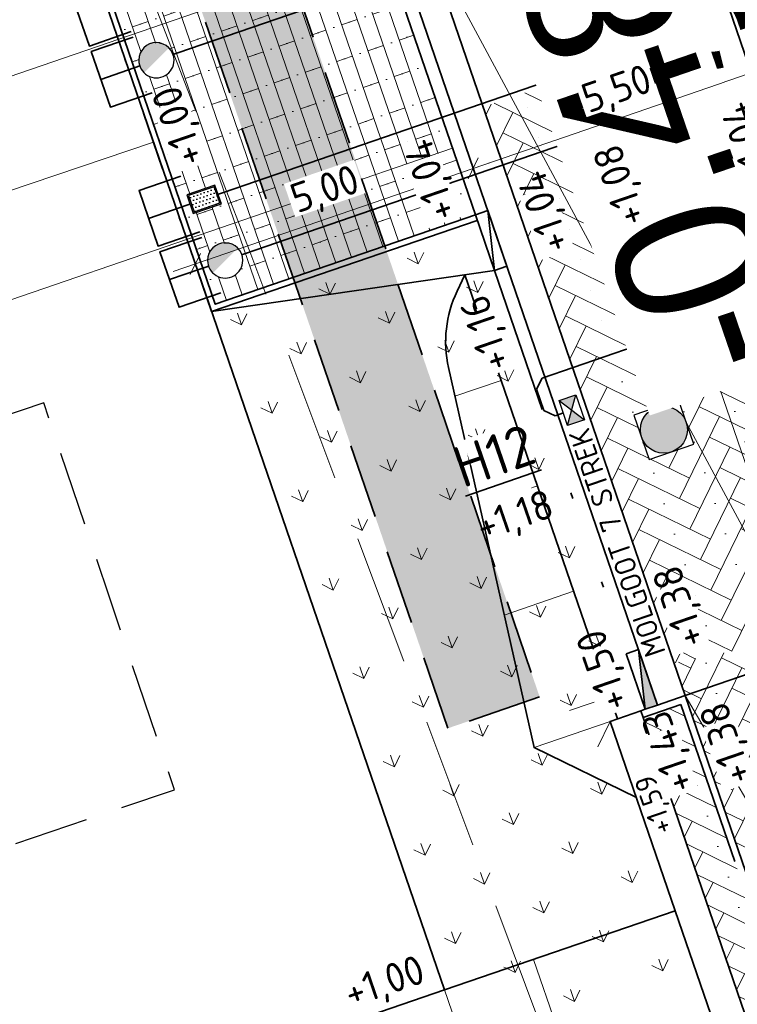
# Model space of a CAD drawing. Header units: metres. Extents: x 264779 to 275389, y 575281 to 580396.
# Tile 95 of 174: x 265392 to 265404, y 576934 to 576951. Entities that reach past the tile are written whole.
import ezdxf
from ezdxf.enums import TextEntityAlignment as Align

# ---------------------------------------------------------------- set-up
doc = ezdxf.new("R2018")
doc.units = ezdxf.units.M
doc.set_wipeout_variables(frame=1)
for name, pattern in [('AM-AS', [16, 10, -2, 2, -2]), ('B-WE-RI-HWA_HUISAANSLUITING_PVC_125-G', [10, 3.25, -0.75, 1.25, -0.75, 1.25, -0.75, 1.25, -0.75]), ('B-WE-RI-HWA_HUISAANSLUITING_PVC_160-G', [20, 6.5, -1.5, 2.5, -1.5, 2.5, -1.5, 2.5, -1.5]), ('B-WE-RI-HWA_PVC_315-G', [10, 2, -1.125, 0.75, -1.125, 2, -1.125, 0.75, -1.125]), ('B-WE-VH-KANTOPSLUITING_OPSLUITBAND_[AFMETINGEN1]-G', [10, 5.5, -0.875, 0, -0.875, 1, -0.875, 0, -0.875]), ('B-WE-VH-KANTOPSLUITING_RIJWIELPADBAND_[AFMETINGEN1]-G', [10, 4.2, -0.6, 0.7, -0.6, 0.7, -0.6, 0.7, -0.6, 0.7, -0.6]), ('B-WE-VH-KANTOPSLUITING_TROTTOIRBAND_RWS_[AFMETINGEN1]-G', [10, 2.5, -1.5, 0, -1.5, 0, -1.5, 0, -1.5, 0, -1.5]), ('DASHED', [19.05, 12.7, -6.35]), ('XX-HIDDEN2', [3.335, 2.225, -1.11])]:
    doc.linetypes.add(name, pattern=pattern)
for name, color, linetype, lineweight in [('B-XX-AL-DETAIL1-G', 252, 'XX-HIDDEN2', 18), ('B-XX-AL-HOOGTELABEL-T25', 252, 'Continuous', 9), ('N-CO-AM-AS-G', 10, 'AM-AS', 9), ('N-OI-RI-ALGEMEEN-B.O.B.-T25', 7, 'Continuous', 25), ('N-OI-RI-ALGEMEEN-INFORMATIE-T25', 7, 'Continuous', 25), ('N-OI-RI-ALGEMEEN-VERHANG-T25', 7, 'Continuous', 25), ('N-WE-GW-BERM-G', 90, 'Continuous', 35), ('N-WE-GW-TALUD_KRUIN-G', 3, 'Continuous', 35), ('N-WE-GW-TALUD_TEEN-G', 94, 'Continuous', 35), ('N-WE-GW-TALUDARCERING_KORT-G', 90, 'Continuous', 18), ('N-WE-GW-TALUDARCERING_LANG-G', 60, 'Continuous', 13), ('N-WE-KL-TRACE-A', 7, 'Continuous', 25), ('N-WE-KL-TRACE-G', 7, 'DASHED', 35), ('N-WE-RI-ALGEMEEN-PUTNUMMER_HWA-T35', 7, 'Continuous', 35), ('N-WE-VH-GOOT_SBS-G', 40, 'Continuous', 35), ('N-WE-VH-HELLING_AANDUIDING-G', 30, 'Continuous', 18), ('N-WE-VH-KANTOPSLUITING_ELEMENT_EINDVERLOOPBAND_110-220x250-G', 40, 'Continuous', 35), ('N-WE-VH-KANTOPSLUITING_ELEMENT_VERLOOPBAND_110-220x250_190-220x160-G', 40, 'Continuous', 35), ('N-WE-VH-KANTOPSLUITING_INRITBAND_190-220x160-G', 60, 'B-WE-VH-KANTOPSLUITING_GAZONBAND_[AFMETINGEN1]-G', 35), ('N-WE-VH-KANTOPSLUITING_OPSLUITBAND_100x200-G', 60, 'B-WE-VH-KANTOPSLUITING_OPSLUITBAND_[AFMETINGEN1]-G', 35), ('N-WE-VH-KANTOPSLUITING_RIJWIELPADBAND_60-120x200-G', 60, 'B-WE-VH-KANTOPSLUITING_RIJWIELPADBAND_[AFMETINGEN1]-G', 35), ('N-WE-VH-KANTOPSLUITING_TROTTOIRBAND_RWS_110-220x250-G', 60, 'B-WE-VH-KANTOPSLUITING_TROTTOIRBAND_RWS_[AFMETINGEN1]-G', 35), ('N-WE-VH-VERHARDING_STRAATBAKSTEEN_DIKFORMAAT_HALF-G', 40, 'Continuous', 35), ('N-WE-VH-VERHARDING_STRAATBAKSTEEN_DIKFORMAAT_KEPER-G', 40, 'Continuous', 35), ('N-XX-AL-HOOGTELABEL-T25-M', 7, 'Continuous', 25), ('T-WE-GR-TOEKOMSTIG-G', 3, 'DASHED', 25), ('X-XX-AL-AANPIJLING-T25', 7, 'Continuous', 25), ('X-XX-AL-T18-1000', 10, 'Continuous', 18)]:
    doc.layers.add(name, color=color, linetype=linetype, lineweight=lineweight)
for name, color, linetype, lineweight, true_color in [('N-BH-KG-GRENS_PERCEEL-G', 160, 'KG-PERCEEL', 18, 0x003fff), ('N-GV-GR-GRAS_BERMKRUIDENMENGSEL-A', 7, 'Continuous', 18, 0x00a500), ('N-OI-RI-DWA_ERFSCHEIDINGSPUT-S', 20, 'Continuous', 25, 0xff3f00), ('N-OI-RI-DWA_HUISAANSLUITING_PVC_160-G', 20, 'B-WE-RI-DWA_HUISAANSLUITING_PVC_160-G', 35, 0xff3f00), ('N-OI-RI-DWA_PVC_250-G', 20, 'B-WE-RI-DWA_PVC_250-G', 35, 0xff3f00), ('N-OI-RI-HWA_HUISAANSLUITING_PVC_160-G', 150, 'B-WE-RI-HWA_HUISAANSLUITING_PVC_160-G', 35, 0x007fff), ('N-OI-RI-HWA_HULPSTUK-S', 150, 'Continuous', 25, 0x007fff), ('N-OI-RI-HWA_KOLKAANSLUITING_PVC_160-G', 150, 'B-WE-RI-HWA_HUISAANSLUITING_PVC_125-G', 35, 0x007fff), ('N-OI-RI-HWA_PVC_315-G', 150, 'B-WE-RI-HWA_PVC_315-G', 35, 0x007fff), ('N-WE-RI-DWA_AFDEKKAP-G', 20, 'Continuous', 35, 0xff3f00), ('N-WE-RI-HWA_AFDEKKAP-G', 150, 'Continuous', 35, 0x007fff), ('N-WE-RI-HWA_KOLK-S', 150, 'Continuous', 25, 0x007fff), ('N-WE-RI-HWA_RIOOLPUT_INSPECTIEPUT-S', 150, 'Continuous', 25, 0x007fff), ('N-WE-VH-VERHARDING_STRAATBAKSTEEN_DIKFORMAAT_HALF_PAARS-BRUIN-A', 7, 'Continuous', 18, 0x66332b), ('N-WE-VH-VERHARDING_STRAATBAKSTEEN_DIKFORMAAT_KEPER-ROOD-PAARS-A', 7, 'Continuous', 18, 0xa45729)]:
    doc.layers.add(name, color=color, linetype=linetype, lineweight=lineweight, true_color=true_color)
doc.layers.add('X-XX-AL-HULPLAAG-G', color=6, linetype='Continuous', lineweight=18, plot=False)
doc.styles.add('NLCS-ISO', font='NLCS-ISO.ttf')
doc.styles.add('NLCS-ISO-ANNOTATIVE-T18', font='NLCS-ISO.ttf', dxfattribs={"height": 1.8})
doc.styles.add('NLCS-ISO-ANNOTATIVE-T25', font='NLCS-ISO.ttf', dxfattribs={"height": 2.5})
doc.styles.add('NLCS-ISO-ANNOTATIVE-T35', font='NLCS-ISO.ttf', dxfattribs={"height": 3.5})
doc.styles.add('NLCS-ISO-M1000-T25', font='NLCS-ISO.ttf', dxfattribs={"height": 2.5})
doc.styles.get("Standard").update_dxf_attribs({"font": 'arial.ttf'})
doc.linetypes.add('B-WE-RI-DWA_HUISAANSLUITING_PVC_160-G', pattern='A,2.5,-1,[160,NLCS.shx,S=0.25,R=0,X=0,Y=0],-1.5,[160,NLCS.shx,S=0.25,R=0,X=0,Y=0],-1.5,[160,NLCS.shx,S=0.25,R=0,X=0,Y=0],-1,2.5', length=10)
doc.linetypes.add('B-WE-RI-DWA_PVC_250-G', pattern='A,6,-5.5,["O   O   O",NLCS-ISO,S=0.5,R=0,X=-2.5,Y=-0.2],-3.5,5', length=20)
doc.linetypes.add('B-WE-VH-KANTOPSLUITING_GAZONBAND_[AFMETINGEN1]-G', pattern='A,4,-3,[160,NLCS.shx,S=0.25,R=0,X=0,Y=0],-3', length=10)
doc.linetypes.add('KG-PERCEEL', pattern='A,2.75,-1,["P",Standard,S=0.9,R=0,X=-0.5,Y=-0.45],-1,2.75,-1,[5,NLCS.shx,S=0.375,R=0,X=0,Y=0],-1', length=9.5)
doc.dimstyles.new('NLCS-ANNOTATIVE-T25-SCHRAP', dxfattribs={"dimtxt": 2.5, "dimasz": 1.4, "dimexe": 2, "dimexo": 2, "dimgap": 0.7, "dimtad": 1, "dimzin": 0, "dimtxsty": 'NLCS-ISO-ANNOTATIVE-T25', "dimblk": 'OBLIQUE', "dimcen": 2.5, "dimdle": 2, "dimclrd": 256, "dimclre": 256, "dimclrt": 256, "dimadec": 1, "dimazin": 0, "dimtfac": 1, "dimtofl": 0, "dimtmove": 1, "dimatfit": 0, "dimldrblk": 'OBLIQUE', "dimfxl": 2, "dimfxlon": 1, "dimtfillclr": 256, "dimtolj": 1, "dimtzin": 0, "dimlwd": 18, "dimlwe": 18, "dimarcsym": 0})
pattern_1 = [(109.0885258, (229946.4539, 679547.0011), (-1.011904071, 0.491604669), [0.2109375, -1.380052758]), (64.0885258, (229946.4539, 679547.0011), (-1.011904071, 0.491604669), [0.2109375, -0.9140625]), (154.0885258, (229946.4539, 679547.0011), (-0.491604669, -1.011904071), [0.2109375, -0.9140625])]

# ---------------------------------------------------------------- blocks, each defined once
blk = doc.blocks.new('_Oblique')
at = {"color": 0, "linetype": 'ByBlock', "lineweight": -2}
blk.add_line((-0.5, -0.5), (0.5, 0.5), dxfattribs=at)
blk = doc.blocks.new('*D113')
at = {"layer": 'Defpoints', "color": 0, "transparency": 16777216}
for p in [(265399.796, 576948.584), (265402.742, 576940.007), (265398.013, 576938.383)]:
    blk.add_point(p, dxfattribs=at)
at = {"layer": 'X-XX-AL-AANPIJLING-T25', "lineweight": 18, "transparency": 16777216}
for p, q in [((265399.926, 576948.206), (265399.667, 576948.962)), ((265394.689, 576946.83), (265400.175, 576948.714)), ((265395.197, 576946.582), (265394.938, 576947.338))]:
    blk.add_line(p, q, dxfattribs=at)
at = {"layer": 'X-XX-AL-AANPIJLING-T25', "lineweight": 18, "transparency": 16777216, "xscale": 0.28, "yscale": 0.28, "zscale": 0.28}
for p, rotation in [((265399.796, 576948.584), 18.95339913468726), ((265395.068, 576946.96), 198.9533991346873)]:
    blk.add_blockref('_Oblique', p, dxfattribs=dict(at, rotation=rotation))
at = {"layer": 'X-XX-AL-AANPIJLING-T25', "transparency": 16777216, "insert": (265397.289, 576948.188), "char_height": 0.5, "attachment_point": 5, "rotation": 18.9534, "style": 'NLCS-ISO-ANNOTATIVE-T25', "bg_fill": 3, "box_fill_scale": 1.1, "bg_fill_color": 256, "bg_fill_true_color": 13158600, "bg_fill_transparency": 0}
blk.add_mtext('\\A1;5,00', dxfattribs=at)
blk = doc.blocks.new('*D114')
at = {"layer": 'Defpoints', "color": 0, "transparency": 16777216}
for p in [(265404.998, 576950.37), (265408.133, 576941.241), (265402.742, 576940.007)]:
    blk.add_point(p, dxfattribs=at)
at = {"layer": 'X-XX-AL-AANPIJLING-T25', "lineweight": 18, "transparency": 16777216}
for p, q in [((265405.128, 576949.992), (265404.868, 576950.749)), ((265399.418, 576948.454), (265405.377, 576950.5)), ((265399.926, 576948.206), (265399.667, 576948.962))]:
    blk.add_line(p, q, dxfattribs=at)
at = {"layer": 'X-XX-AL-AANPIJLING-T25', "lineweight": 18, "transparency": 16777216, "xscale": 0.28, "yscale": 0.28, "zscale": 0.28}
for p, rotation in [((265404.998, 576950.37), 18.95339913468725), ((265399.796, 576948.584), 198.9533991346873)]:
    blk.add_blockref('_Oblique', p, dxfattribs=dict(at, rotation=rotation))
at = {"layer": 'X-XX-AL-AANPIJLING-T25', "transparency": 16777216, "insert": (265402.254, 576949.893), "char_height": 0.5, "attachment_point": 5, "rotation": 18.9534, "style": 'NLCS-ISO-ANNOTATIVE-T25', "bg_fill": 3, "box_fill_scale": 1.1, "bg_fill_color": 256, "bg_fill_true_color": 13158600, "bg_fill_transparency": 0}
blk.add_mtext('\\A1;5,50', dxfattribs=at)
blk = doc.blocks.new('N-SRI-PUT_HWA-SO')
at = {"ltscale": 0.99999}
blk.add_wipeout([(-2, 2), (2, 2), (2, -2), (-2, -2)], dxfattribs=at)
h = blk.add_hatch(color=256, dxfattribs=at)
h.dxf.hatch_style = 1
h.paths.add_polyline_path([(-2, 0, 1), (2, 0, 1)])
at = {"ltscale": 0.99999, "flags": 128}
blk.add_lwpolyline([(-2, -2), (2, -2), (2, 2), (-2, 2)], close=True, dxfattribs=at)
at = {"ltscale": 0.99999}
blk.add_circle((0, 0), 2, dxfattribs=at)
blk = doc.blocks.new('*U97')
blk.add_wipeout([(-1.125, 0.75), (1.125, 0.75), (1.125, -0.75), (-1.125, -0.75)])
h = blk.add_hatch(color=256)
h.dxf.hatch_style = 1
h.paths.add_polyline_path([(0, 0), (-1.125, 0.75), (-1.125, -0.75)])
h.paths.add_polyline_path([(1.125, -0.75), (1.125, 0.75), (0, 0)])
for p, q in [((-1.125, -0.75), (1.125, 0.75)), ((1.125, -0.75), (-1.125, 0.75))]:
    blk.add_line(p, q)
at = {"flags": 128}
blk.add_lwpolyline([(-1.125, -0.75), (1.125, -0.75), (1.125, 0.75), (-1.125, 0.75)], close=True, dxfattribs=at)
blk = doc.blocks.new('*U156')
for p, q in [((-0.5, 0), (0, 0.11)), ((0, 0.11), (-0.5, 0.11)), ((-0.5, 0.11), (-0.5, 0)), ((0, 0), (0, 0.11)), ((-0.5, 0), (0, 0))]:
    blk.add_line(p, q)
blk = doc.blocks.new('*U163')
at = {"flags": 128}
blk.add_lwpolyline([(0, 0), (-38.976, 113.494)], dxfattribs=at)
at = {"layer": 'N-OI-RI-ALGEMEEN-B.O.B.-T25', "lineweight": 30, "ltscale": 0.5, "oblique": 30, "flags": 37}
for tag, p in [('+0,00', (-35.047, 103.607)), ('+0,01', (0.221, 0.903))]:
    blk.add_attdef(tag, text='', height=2.5, rotation=108.9534, dxfattribs=at).set_placement(p, align=Align.TOP_LEFT)
at = {"layer": 'N-OI-RI-ALGEMEEN-INFORMATIE-T25', "lineweight": 30, "ltscale": 0.5, "oblique": 30, "flags": 37}
blk.add_attdef('BETON%%C160', text='', height=2.5, rotation=108.9534, dxfattribs=at).set_placement((-36.304, 96.556), align=Align.TOP_RIGHT)
at = {"layer": 'N-OI-RI-ALGEMEEN-VERHANG-T25', "lineweight": 30, "ltscale": 0.5, "oblique": 30, "flags": 37}
blk.add_attdef('1:1000', text='', height=2.5, rotation=108.9534, dxfattribs=at).set_placement((-29.279, 86.804), align=Align.TOP_LEFT)
blk = doc.blocks.new('*U167')
at = {"flags": 128}
blk.add_lwpolyline([(0, 0), (-35.728, 104.036)], dxfattribs=at)
at = {"layer": 'N-OI-RI-ALGEMEEN-B.O.B.-T25', "lineweight": 30, "ltscale": 0.5, "oblique": 30}
for tag, p in [('+0,00', (-32.203, 95.326)), ('+0,01', (-0.381, 2.656))]:
    blk.add_attdef(tag, text='', height=2.5, rotation=108.95331, dxfattribs=at).set_placement(p, align=Align.TOP_LEFT)
at = {"layer": 'N-OI-RI-ALGEMEEN-INFORMATIE-T25', "lineweight": 30, "ltscale": 0.5, "oblique": 30}
blk.add_attdef('BETON%%C160', text='', height=2.5, rotation=108.95331, dxfattribs=at).set_placement((-34.054, 90.003), align=Align.TOP_RIGHT)
at = {"layer": 'N-OI-RI-ALGEMEEN-VERHANG-T25', "lineweight": 30, "ltscale": 0.5, "oblique": 30, "flags": 63}
blk.add_attdef('1:1000', text='', height=2.5, rotation=108.95331, dxfattribs=at).set_placement((-26.803, 79.594), align=Align.TOP_LEFT)
blk = doc.blocks.new('N-SRI-PUT_VWA_KUNSTSTOF-SO')
at = {"ltscale": 0.99999}
blk.add_wipeout([(0, 1.5), (-0.586, 1.381), (-1.164, 0.946), (-1.449, 0.386), (-1.491, -0.164), (-1.403, -0.53), (-1.188, -0.915), (-0.842, -1.242), (-0.334, -1.462), (0.519, -1.407), (0.984, -1.132), (1.38, -0.588), (1.5, 0), (1.294, 0.759), (1.07, 1.051), (0.732, 1.309), (0.399, 1.446)], dxfattribs=at)
h = blk.add_hatch(color=256, dxfattribs=at)
edge = h.paths.add_edge_path()
edge.add_line((1.043, 1.078), (-1.063, -1.058))
edge.add_arc((0, 0), 1.5, 224.85367, 405.95863)
at = {"ltscale": 0.99999, "flags": 128}
blk.add_lwpolyline([(1.5, 0, 1), (-1.5, 0, 1), (1.5, 0)], format="xyb", close=True, dxfattribs=at)
blk = doc.blocks.new('*U174')
at = {"ltscale": 0.99999}
blk.add_wipeout([(-1.125, 0.75), (1.125, 0.75), (1.125, -0.75), (-1.125, -0.75)], dxfattribs=at)
h = blk.add_hatch(color=256, dxfattribs=at)
h.paths.add_polyline_path([(1.125, 0.75), (-1.125, 0.75), (-1.125, -0.75), (1.125, -0.75)])
h.paths.add_polyline_path([(1.025, 0.65), (1.025, -0.65), (-1.025, -0.65), (-1.025, 0.65)], flags=16)
h = blk.add_hatch(dxfattribs=at)
h.set_pattern_fill('DOTS', color=256, scale=0.175, style=0)
h.set_pattern_definition([(0, (-0.975, -0.6), (0.138906, 0.277813), [0, -0.277813])])
h.paths.add_polyline_path([(-1.025, -0.65), (1.025, -0.65), (1.025, 0.65), (-1.025, 0.65)])
at = {"ltscale": 0.99999, "flags": 128}
for points in [[(-1.125, -0.75), (1.125, -0.75), (1.125, 0.75), (-1.125, 0.75)], [(-1.025, -0.65), (1.025, -0.65), (1.025, 0.65), (-1.025, 0.65)], [(-1.025, -0.65), (1.025, -0.65), (1.025, 0.65), (-1.025, 0.65)]]:
    blk.add_lwpolyline(points, close=True, dxfattribs=at)
blk = doc.blocks.new('*U182')
h = blk.add_hatch(color=256)
h.dxf.hatch_style = 1
h.paths.add_polyline_path([(0, 0.22), (-1, 0.22), (-1, 0)])
for p, q in [((-1, 0), (0, 0.22)), ((0, 0.22), (-1, 0.22)), ((-1, 0.22), (-1, 0)), ((0, 0), (0, 0.22)), ((-1, 0), (0, 0))]:
    blk.add_line(p, q)

msp = doc.modelspace()

# ---------------------------------------------------------------- hatches: boundary and pattern name
at = {"layer": 'N-GV-GR-GRAS_BERMKRUIDENMENGSEL-A'}
h = msp.add_hatch(dxfattribs=at)
h.set_pattern_fill('AGR-KRUIDEN', color=256, scale=0.5625, pattern_type=2)
h.set_pattern_definition(pattern_1)
h.paths.add_polyline_path([(265399.867, 576947.701), (265395.346, 576946.148), (265399.31, 576934.608), (265399.31, 576934.608), (265403.235, 576935.955), (265402.128, 576939.178), (265402.648, 576939.357), (265402.724, 576939.383), (265402.534, 576939.936)])
h = msp.add_hatch(dxfattribs=at)
h.set_pattern_fill('AGR-KRUIDEN', color=256, scale=0.5625, pattern_type=2)
h.set_pattern_definition(pattern_1)
h.paths.add_polyline_path([(265403.235, 576935.955), (265399.31, 576934.608), (265400.284, 576931.77), (265404.209, 576933.118)])
at = {"layer": 'N-WE-KL-TRACE-A'}
h = msp.add_hatch(dxfattribs=at)
h.set_pattern_fill('DOTS', color=256, scale=0.5, angle=-0.069)
h.set_pattern_definition([(19.019479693, (53607.36198, 115305.85214), (0.02330677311, 0.175950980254), [0, -0.15875])])
h.paths.add_polyline_path([(265327.755, 576975.274), (265328.284, 576973.732), (265330.649, 576974.544), (265330.811, 576974.071), (265328.447, 576973.259), (265331.026, 576965.75), (265333.39, 576966.562), (265333.553, 576966.089), (265330.715, 576965.115), (265327.282, 576975.112), (265302.25, 576966.515), (265296.331, 576983.937), (265248.543, 576967.444), (265253.844, 576952.084), (265253.371, 576951.921), (265248.07, 576967.281), (265234.364, 576962.551), (265234.2, 576963.023), (265259.96, 576971.913), (265257.072, 576980.279), (265257.545, 576980.442), (265260.432, 576972.076), (265286.9, 576981.211), (265284.013, 576989.577), (265284.486, 576989.74), (265287.373, 576981.374), (265296.17, 576984.41), (265285.353, 577016.246), (265286.915, 577016.777), (265303.28, 576968.613), (265380.151, 576995.012), (265363.785, 577042.669), (265365.346, 577043.205), (265374.891, 577015.41), (265455.352, 577043.041), (265455.888, 577041.481), (265375.427, 577013.849), (265382.777, 576992.446), (265464.49, 577020.508), (265464.652, 577020.035), (265462.288, 577019.223), (265464.867, 577011.713), (265467.231, 577012.525), (265467.393, 577012.052), (265464.556, 577011.078), (265461.815, 577019.06), (265382.94, 576991.973), (265393.03, 576962.587), (265427.338, 576974.369), (265424.627, 576982.267), (265426.188, 576982.803), (265428.899, 576974.905), (265473.51, 576990.225), (265474.05, 576988.666), (265393.566, 576961.027), (265400.927, 576939.596), (265399.367, 576939.06), (265392.005, 576960.491), (265390.587, 576960.004), (265390.051, 576961.564), (265391.47, 576962.051), (265380.687, 576993.452), (265356.28, 576985.07), (265359.713, 576975.073), (265356.876, 576974.099), (265356.713, 576974.571), (265359.078, 576975.383), (265356.499, 576982.893), (265354.134, 576982.081), (265353.972, 576982.554), (265356.336, 576983.366), (265355.807, 576984.907)])
at = {"layer": 'N-WE-VH-VERHARDING_STRAATBAKSTEEN_DIKFORMAAT_HALF_PAARS-BRUIN-A'}
h = msp.add_hatch(dxfattribs=at)
h.set_pattern_fill('AVH-SBS_DIKFORMAAT_HALFST', color=256, scale=28.125, angle=269.8649, pattern_type=2)
h.set_pattern_definition([(288.953399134, (726577.9336, 364069.6862), (0.26600148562, 0.09134972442), []), (18.95339913, (726578.299, 364068.6222), (-0.3653988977, 1.0640059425), [0.28125, -0.28125]), (18.95339913, (726578.3823, 364069.2456), (-0.3653988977, 1.0640059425), [0.28125, -0.28125]), (288.95339913, (726578.2493, 364069.1999), (0.5320029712, 0.18269944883), [0, -0.5625, 0, 0, 0]), (288.95339913, (726578.5153, 364069.29123), (0.5320029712, 0.18269944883), [0, -0.5625, 0, 0, 0])])
h.paths.add_polyline_path([(265393.46, 576951.95), (265395.408, 576946.275), (265399.835, 576947.795), (265397.886, 576953.47)])
at = {"layer": 'N-WE-VH-VERHARDING_STRAATBAKSTEEN_DIKFORMAAT_KEPER-ROOD-PAARS-A'}
h = msp.add_hatch(dxfattribs=at)
h.set_pattern_fill('AVH-SBS_DIKFORMAAT_KEPER', color=256, scale=28.125, angle=224.86, pattern_type=2)
h.set_pattern_definition([(243.94852576, (70175.6281, 116715.6657), (0.1782353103, -0.51914757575), [1.5525, -0.77625]), (153.94852576, (70176.67416, 116715.15435), (0.1782353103, -0.51914757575), [1.5525, -0.77625]), (243.94852576, (70175.3763, 116714.70876), (0.1782353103, -0.51914757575), [0, -2.32875]), (243.94852576, (70176.0659, 116715.2357), (0.1782353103, -0.51914757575), [0, -2.32875])])
h.paths.add_polyline_path([(265404.223, 576951.089), (265399.967, 576949.628), (265403.215, 576940.17), (265407.661, 576941.079)])

# ---------------------------------------------------------------- linework, layer by layer
at = {"layer": 'N-BH-KG-GRENS_PERCEEL-G'}
for points in [[(265366.066, 576939.475), (265362.997, 576948.414), (265391.288, 576957.966), (265394.357, 576949.029)], [(265394.357, 576949.029), (265366.066, 576939.475), (265372.042, 576922.074), (265400.284, 576931.77)]]:
    msp.add_lwpolyline(points, close=True, dxfattribs=at)
at = {"layer": 'N-CO-AM-AS-G'}
msp.add_lwpolyline([(265405.343, 576940.901), (265370.035, 577043.713)], dxfattribs=at)
at = {"layer": 'N-OI-RI-DWA_HUISAANSLUITING_PVC_160-G', "flags": 128}
for points in [[(265394.555, 576950.476), (265402.327, 576953.145)], [(265393.461, 576950.1), (265394.257, 576950.373)], [(265395.725, 576947.071), (265403.497, 576949.74)], [(265394.63, 576946.695), (265395.427, 576946.969)]]:
    msp.add_lwpolyline(points, dxfattribs=at)
at = {"layer": 'N-OI-RI-HWA_HUISAANSLUITING_PVC_160-G', "flags": 128}
for points in [[(265401.011, 576950.05), (265395.367, 576948.111)], [(265395.069, 576948.009), (265394.273, 576947.735)]]:
    msp.add_lwpolyline(points, dxfattribs=at)
at = {"layer": 'N-OI-RI-HWA_KOLKAANSLUITING_PVC_160-G', "flags": 128}
for points in [[(265402.552, 576945.562), (265406.265, 576946.837), (265406.455, 576946.744), (265406.579, 576946.384), (265406.485, 576946.194), (265406.344, 576946.145)], [(265402.552, 576945.562), (265400.968, 576945.018), (265400.875, 576944.828), (265400.998, 576944.468), (265401.189, 576944.375), (265401.331, 576944.424)]]:
    msp.add_lwpolyline(points, dxfattribs=at)
at = {"layer": 'N-WE-GW-BERM-G', "flags": 128}
for points in [[(265358.372, 576971.145), (265383.767, 576979.866), (265399.31, 576934.608)], [(265395.346, 576946.148), (265400.16, 576946.849)], [(265404.209, 576933.118), (265403.235, 576935.955), (265402.128, 576939.178), (265402.648, 576939.357)]]:
    msp.add_lwpolyline(points, dxfattribs=at)
at = {"layer": 'N-WE-GW-TALUD_KRUIN-G', "ltscale": 0.99999, "flags": 128}
msp.add_lwpolyline([(265399.656, 576946.776), (265402.251, 576939.22)], dxfattribs=at)
at = {"layer": 'N-WE-GW-TALUD_TEEN-G', "ltscale": 0.99999, "flags": 128}
msp.add_lwpolyline([(265399.656, 576946.776), (265399.522, 576946.495, 0.16811), (265399.377, 576945.195), (265400.832, 576938.733), (265402.573, 576937.883)], format="xyb", dxfattribs=at)
at = {"layer": 'N-WE-GW-TALUDARCERING_KORT-G'}
for p, q in [((265400.89, 576943.184), (265400.398, 576943.015)), ((265402.122, 576939.597), (265401.433, 576939.36)), ((265400.825, 576935.128), (265401.312, 576933.709))]:
    msp.add_line(p, q, dxfattribs=at)
at = {"layer": 'N-WE-GW-TALUDARCERING_KORT-G', "flags": 128}
msp.add_lwpolyline([(265402.127, 576939.176), (265401.915, 576938.742)], dxfattribs=at)
at = {"layer": 'N-WE-GW-TALUDARCERING_LANG-G'}
for p, q in [((265400.274, 576944.978), (265399.486, 576944.708)), ((265401.506, 576941.39), (265400.325, 576940.985)), ((265402.573, 576937.883), (265402.573, 576937.883))]:
    msp.add_line(p, q, dxfattribs=at)
at = {"layer": 'N-WE-GW-TALUDARCERING_LANG-G', "flags": 128}
msp.add_lwpolyline([(265402.127, 576939.176), (265400.832, 576938.733)], dxfattribs=at)
at = {"layer": 'N-WE-KL-TRACE-G', "ltscale": 0.1}
msp.add_lwpolyline([(265474.05, 576988.666), (265393.566, 576961.027), (265400.927, 576939.596), (265399.367, 576939.06), (265392.005, 576960.491), (265390.587, 576960.004), (265390.051, 576961.564), (265391.47, 576962.051)], dxfattribs=at)
at = {"layer": 'N-WE-RI-DWA_AFDEKKAP-G', "flags": 128}
for points in [[(265394.008, 576950.816), (265393.298, 576950.573), (265393.623, 576949.627), (265394.332, 576949.87)], [(265395.177, 576947.411), (265394.467, 576947.168), (265394.792, 576946.222), (265395.502, 576946.466)]]:
    msp.add_lwpolyline(points, dxfattribs=at)
at = {"layer": 'N-WE-RI-HWA_AFDEKKAP-G', "flags": 128}
for points in [[(265393.65, 576951.857), (265392.941, 576951.613), (265393.266, 576950.667), (265393.975, 576950.911)], [(265394.82, 576948.452), (265394.11, 576948.208), (265394.435, 576947.262), (265395.144, 576947.506)]]:
    msp.add_lwpolyline(points, dxfattribs=at)
at = {"layer": 'N-WE-VH-HELLING_AANDUIDING-G'}
msp.add_lwpolyline([(265398.963, 576952.55), (265405.533, 576940.347), (265403.219, 576954.011)], dxfattribs=at)
at = {"layer": 'N-WE-VH-KANTOPSLUITING_INRITBAND_190-220x160-G', "flags": 128}
msp.add_lwpolyline([(265399.835, 576947.795), (265397.886, 576953.47)], dxfattribs=at)
at = {"layer": 'N-WE-VH-KANTOPSLUITING_OPSLUITBAND_100x200-G', "flags": 128}
msp.add_lwpolyline([(265399.867, 576947.701), (265395.346, 576946.148), (265393.333, 576952.012), (265397.853, 576953.564)], dxfattribs=at)
at = {"layer": 'N-WE-VH-VERHARDING_STRAATBAKSTEEN_DIKFORMAAT_HALF-G', "flags": 128}
msp.add_lwpolyline([(265399.835, 576947.795), (265395.408, 576946.275), (265393.46, 576951.95), (265397.886, 576953.47)], dxfattribs=at)
at = {"layer": 'N-WE-VH-VERHARDING_STRAATBAKSTEEN_DIKFORMAAT_KEPER-G', "flags": 128}
msp.add_lwpolyline([(265367.907, 577042.982), (265383.61, 576997.257, -0.414214), (265379.573, 576988.999), (265354.693, 576980.454), (265356.155, 576976.198), (265381.035, 576984.743, -0.414214), (265389.294, 576980.706), (265403.405, 576939.617), (265407.661, 576941.079), (265401.02, 576960.415, -0.414214), (265405.057, 576968.674), (265465.114, 576989.298), (265459.755, 577004.904, -0.414214), (265463.791, 577013.162), (265466.672, 577014.152), (265465.211, 577018.408), (265462.329, 577017.418, -0.414214), (265454.071, 577021.455), (265448.711, 577037.06), (265388.654, 577016.436, -0.414214), (265380.395, 577020.472), (265372.163, 577044.444)], format="xyb", close=True, dxfattribs=at)
at = {"layer": 'T-WE-GR-TOEKOMSTIG-G', "ltscale": 0.1, "flags": 128}
msp.add_lwpolyline([(265381.936, 576941.034), (265383.047, 576937.741), (265384.159, 576934.449), (265394.714, 576938.013), (265393.602, 576941.305), (265392.49, 576944.597)], close=True, dxfattribs=at)
at = {"layer": 'X-XX-AL-HULPLAAG-G'}
for points in [[(265407.661, 576941.079), (265370.814, 577048.373)], [(265403.215, 576940.17), (265366.558, 577046.911)]]:
    msp.add_lwpolyline(points, dxfattribs=at)
at = {"layer": 'X-XX-AL-HULPLAAG-G', "flags": 128}
for points in [[(265383.619, 576947.301), (265398.276, 576952.335)], [(265384.771, 576943.891), (265399.445, 576948.93)]]:
    msp.add_lwpolyline(points, dxfattribs=at)

# ---------------------------------------------------------------- block references
at = {"layer": 'N-OI-RI-DWA_PVC_250-G'}
ref = msp.add_blockref('*U167', (265404.877, 576945.721, 0.78), dxfattribs=dict(at, xscale=0.2, yscale=0.2, zscale=0.2))
lines = msp.add_mtext('-0,35', dxfattribs={"layer": 'N-OI-RI-ALGEMEEN-B.O.B.-T25', "ltscale": 0.5, "insert": (265404.801, 576946.252, 0.78), "char_height": 2.5, "attachment_point": 1, "rotation": 108.9533, "bg_fill": 3, "box_fill_scale": 1.1, "bg_fill_color": 256, "bg_fill_transparency": 0})
ref.add_attrib('+0,01', '', (265404.801, 576946.252, 0.78)).embed_mtext(lines)
at = {"layer": 'N-WE-VH-KANTOPSLUITING_ELEMENT_VERLOOPBAND_110-220x250_190-220x160-G', "xscale": -1.999999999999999, "yscale": 2, "zscale": 2, "rotation": 108.9533991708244}
msp.add_blockref('*U156', (265400.368, 576946.921), dxfattribs=at)

# ---------------------------------------------------------------- next in the draw order: block references
at = {"layer": 'N-WE-RI-HWA_KOLK-S', "xscale": -0.2, "yscale": 0.2, "zscale": 0.2, "rotation": 288.9533991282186}
msp.add_blockref('*U97', (265401.473, 576944.472), dxfattribs=at)

# ---------------------------------------------------------------- next in the draw order: linework, layer by layer
at = {"layer": 'N-WE-GW-TALUD_KRUIN-G', "ltscale": 0.99999, "flags": 128}
msp.add_lwpolyline([(265358.275, 576971.428), (265358.372, 576971.145), (265358.476, 576970.842), (265364.894, 576952.101), (265373.904, 576925.885), (265399.31, 576934.608), (265403.235, 576935.955)], dxfattribs=at)

# ---------------------------------------------------------------- next in the draw order: block references
at = {"layer": 'N-WE-RI-HWA_RIOOLPUT_INSPECTIEPUT-S', "xscale": 0.2000000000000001, "yscale": 0.2000000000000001, "zscale": 0.2000000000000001, "rotation": 198.9533991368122}
msp.add_blockref('N-SRI-PUT_HWA-SO', (265403.041, 576944.139), dxfattribs=at)

# ---------------------------------------------------------------- next in the draw order: linework, layer by layer
at = {"layer": 'B-XX-AL-DETAIL1-G', "elevation": 0.676, "flags": 128}
msp.add_lwpolyline([(265390.68, 576960.971), (265396.014, 576947.123), (265401.485, 576932.567), (265407.673, 576913.01), (265415.262, 576891.851)], dxfattribs=at)

# ---------------------------------------------------------------- next in the draw order: block references
at = {"layer": 'N-OI-RI-HWA_PVC_315-G'}
ref = msp.add_blockref('*U163', (265402.911, 576944.517), dxfattribs=dict(at, xscale=0.2, yscale=0.2, zscale=0.2))
lines = msp.add_mtext('-0,48', dxfattribs={"layer": 'N-OI-RI-ALGEMEEN-B.O.B.-T25', "ltscale": 0.5, "insert": (265402.955, 576944.698), "char_height": 2.5, "attachment_point": 1, "rotation": 108.9534, "bg_fill": 3, "box_fill_scale": 1.1, "bg_fill_color": 256, "bg_fill_transparency": 0})
ref.add_attrib('+0,01', '', (265402.955, 576944.698)).embed_mtext(lines)

# ---------------------------------------------------------------- next in the draw order: block references
at = {"layer": 'N-OI-RI-DWA_ERFSCHEIDINGSPUT-S', "xscale": 0.2, "yscale": 0.2, "zscale": 0.2, "rotation": 179.8648733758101}
for p in [(265394.406, 576950.425), (265395.576, 576947.02)]:
    msp.add_blockref('N-SRI-PUT_VWA_KUNSTSTOF-SO', p, dxfattribs=at)
at = {"layer": 'N-OI-RI-HWA_HULPSTUK-S', "xscale": 0.2250000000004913, "yscale": 0.2250000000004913, "zscale": 0.2250000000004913, "rotation": 198.9533991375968}
msp.add_blockref('*U174', (265395.218, 576948.06), dxfattribs=at)

# ---------------------------------------------------------------- next in the draw order: texts
at = {"layer": 'N-WE-RI-ALGEMEEN-PUTNUMMER_HWA-T35', "insert": (265400.328, 576943.186), "char_height": 0.7, "width": 0.7, "attachment_point": 5, "rotation": 19.0885, "style": 'NLCS-ISO-ANNOTATIVE-T35', "bg_fill": 3, "box_fill_scale": 1.1, "bg_fill_color": 256, "bg_fill_true_color": 13158600, "bg_fill_transparency": 0}
msp.add_mtext('{\\LH12\\P\\H0.71429x;\\l+1,18}', dxfattribs=at)
at = {"layer": 'N-XX-AL-HOOGTELABEL-T25-M', "insert": (265397.548, 576934.773), "char_height": 0.5, "width": 1.04288, "attachment_point": 1, "rotation": 18.9534, "style": 'NLCS-ISO-M1000-T25', "bg_fill": 3, "box_fill_scale": 1.1, "bg_fill_color": 256, "bg_fill_transparency": 0}
msp.add_mtext('+1,00', dxfattribs=at)

# ---------------------------------------------------------------- next in the draw order: dimensions: what is measured, and where the dimension line sits
at = {"layer": 'X-XX-AL-AANPIJLING-T25'}
dim = msp.add_aligned_dim(p1=(265398.013, 576938.383), p2=(265402.742, 576940.007), distance=9.068, dimstyle='NLCS-ANNOTATIVE-T25-SCHRAP', override={"dimtfill": 1}, dxfattribs=at)
dim.commit()
dim.dimension.update_dxf_attribs({"geometry": '*D113', "text_midpoint": (265397.289, 576948.188)})

# ---------------------------------------------------------------- next in the draw order: texts
at = {"layer": 'B-XX-AL-HOOGTELABEL-T25', "insert": (265402.862, 576937.212), "char_height": 0.36, "width": 0.36, "attachment_point": 1, "rotation": 108.9488, "style": 'NLCS-ISO-ANNOTATIVE-T25', "bg_fill": 3, "box_fill_scale": 1.1, "bg_fill_color": 256, "bg_fill_transparency": 0}
msp.add_mtext('+1,59', dxfattribs=at)

# ---------------------------------------------------------------- next in the draw order: dimensions: what is measured, and where the dimension line sits
at = {"layer": 'X-XX-AL-AANPIJLING-T25'}
dim = msp.add_linear_dim(base=(265404.998, 576950.37), p1=(265402.742, 576940.007), p2=(265408.133, 576941.241), angle=198.9534, dimstyle='NLCS-ANNOTATIVE-T25-SCHRAP', override={"dimtfill": 1}, dxfattribs=at)
dim.commit()
dim.dimension.update_dxf_attribs({"geometry": '*D114', "text_midpoint": (265402.254, 576949.893)})

# ---------------------------------------------------------------- next in the draw order: hatches: boundary and pattern name
at = {"layer": 'N-WE-VH-VERHARDING_STRAATBAKSTEEN_DIKFORMAAT_KEPER-ROOD-PAARS-A'}
h = msp.add_hatch(dxfattribs=at)
h.set_pattern_fill('AVH-SBS_DIKFORMAAT_KEPER', color=256, scale=28.125, angle=224.86, pattern_type=2)
h.set_pattern_definition([(243.94852576, (71175.6281, 116715.6657), (0.1782353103, -0.51914757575), [1.5525, -0.77625]), (153.94852576, (71176.67416, 116715.15435), (0.1782353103, -0.51914757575), [1.5525, -0.77625]), (243.94852576, (71175.3763, 116714.70876), (0.1782353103, -0.51914757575), [0, -2.32875]), (243.94852576, (71176.0659, 116715.2357), (0.1782353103, -0.51914757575), [0, -2.32875])])
h.paths.add_polyline_path([(265414.867, 576920.093), (265407.661, 576941.079), (265403.215, 576940.17), (265410.611, 576918.632)])
h = msp.add_hatch(dxfattribs=at)
h.set_pattern_fill('AVH-SBS_DIKFORMAAT_KEPER', color=256, scale=28.125, angle=224.86, pattern_type=2)
h.set_pattern_definition([(243.94852576, (71175.6281, 116715.6657), (0.1782353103, -0.51914757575), [1.5525, -0.77625]), (153.94852576, (71176.67416, 116715.15435), (0.1782353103, -0.51914757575), [1.5525, -0.77625]), (243.94852576, (71175.3763, 116714.70876), (0.1782353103, -0.51914757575), [0, -2.32875]), (243.94852576, (71176.0659, 116715.2357), (0.1782353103, -0.51914757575), [0, -2.32875])])
h.paths.add_polyline_path([(265403.33, 576939.464), (265402.687, 576939.243), (265409.816, 576918.485), (265410.459, 576918.706), (265409.318, 576922.029)])

# ---------------------------------------------------------------- next in the draw order: linework, layer by layer
at = {"layer": 'N-CO-AM-AS-G'}
msp.add_lwpolyline([(265410.611, 576918.632), (265409.431, 576922.068), (265403.215, 576940.17)], dxfattribs=at)
at = {"layer": 'N-WE-VH-GOOT_SBS-G', "flags": 128}
msp.add_lwpolyline([(265356.317, 576975.725), (265381.197, 576984.27, -0.414214), (265388.821, 576980.544), (265402.932, 576939.454), (265403.405, 576939.617), (265389.294, 576980.706, 0.414214), (265381.035, 576984.743), (265356.155, 576976.198)], format="xyb", close=True, dxfattribs=at)
at = {"layer": 'N-WE-VH-HELLING_AANDUIDING-G'}
msp.add_lwpolyline([(265403.405, 576939.617), (265409.138, 576929.85), (265407.661, 576941.079)], dxfattribs=at)
at = {"layer": 'N-WE-VH-KANTOPSLUITING_RIJWIELPADBAND_60-120x200-G', "flags": 128}
msp.add_lwpolyline([(265409.93, 576918.398), (265409.856, 576918.372), (265409.816, 576918.485), (265410.459, 576918.706), (265409.318, 576922.029), (265403.33, 576939.464), (265402.687, 576939.243), (265402.648, 576939.357), (265402.724, 576939.383)], dxfattribs=at)
at = {"layer": 'N-WE-VH-VERHARDING_STRAATBAKSTEEN_DIKFORMAAT_KEPER-G', "flags": 128}
msp.add_lwpolyline([(265403.405, 576939.617), (265410.611, 576918.632), (265414.867, 576920.093), (265407.661, 576941.079)], close=True, dxfattribs=at)
msp.add_lwpolyline([(265402.687, 576939.243), (265409.816, 576918.485)], dxfattribs=at)

# ---------------------------------------------------------------- next in the draw order: block references
at = {"layer": 'N-WE-VH-KANTOPSLUITING_ELEMENT_EINDVERLOOPBAND_110-220x250-G', "yscale": -1, "zscale": -1, "rotation": 108.9438968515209}
msp.add_blockref('*U182', (265402.399, 576940.329), dxfattribs=at)

# ---------------------------------------------------------------- next in the draw order: texts
at = {"layer": 'N-XX-AL-HOOGTELABEL-T25-M', "char_height": 0.5, "width": 1.04288, "attachment_point": 1, "rotation": 108.9534, "style": 'NLCS-ISO-M1000-T25', "bg_fill": 3, "box_fill_scale": 1.1, "bg_fill_color": 256, "bg_fill_transparency": 0}
for s, insert in [('+1,00', (265394.757, 576948.563)), ('+1,04', (265399.051, 576947.629)), ('+1,38', (265404.085, 576938.043)), ('+1,43', (265403.1, 576937.899))]:
    msp.add_mtext(s, dxfattribs=dict(at, insert=insert))
at = {"layer": 'X-XX-AL-T18-1000', "insert": (265402.247, 576942.217), "char_height": 0.36, "width": 4.0716, "attachment_point": 5, "rotation": 108.9534, "style": 'NLCS-ISO-ANNOTATIVE-T18', "bg_fill": 3, "box_fill_scale": 1.1, "bg_fill_color": 256, "bg_fill_transparency": 0}
msp.add_mtext('MOLGOOT 7 STREK', dxfattribs=at)

# ---------------------------------------------------------------- next in the draw order: linework, layer by layer
at = {"layer": 'N-WE-VH-GOOT_SBS-G', "flags": 128}
msp.add_lwpolyline([(265462.028, 576998.283), (265465.114, 576989.298), (265405.057, 576968.674, 0.414214), (265401.02, 576960.415), (265407.661, 576941.079), (265408.133, 576941.241), (265401.493, 576960.577, -0.414214), (265405.219, 576968.201), (265465.749, 576988.988), (265462.501, 576998.446)], format="xyb", close=True, dxfattribs=at)
at = {"layer": 'N-WE-VH-KANTOPSLUITING_TROTTOIRBAND_RWS_110-220x250-G', "ltscale": 0.99999, "flags": 128}
msp.add_lwpolyline([(265400.16, 576946.849), (265402.399, 576940.329)], dxfattribs=at)

# ---------------------------------------------------------------- next in the draw order: texts
at = {"layer": 'N-XX-AL-HOOGTELABEL-T25-M', "char_height": 0.5, "width": 1.04288, "attachment_point": 1, "rotation": 108.9534, "style": 'NLCS-ISO-M1000-T25', "bg_fill": 3, "box_fill_scale": 1.1, "bg_fill_color": 256, "bg_fill_transparency": 0}
for s, insert in [('+1,04', (265404.445, 576948.261)), ('+1,08', (265402.273, 576947.541)), ('+1,04', (265400.981, 576947.088)), ('+1,16', (265399.972, 576945.074)), ('+1,38', (265403.288, 576940.37)), ('+1,50', (265401.983, 576939.295))]:
    msp.add_mtext(s, dxfattribs=dict(at, insert=insert))

doc.saveas('drawing.dxf')
